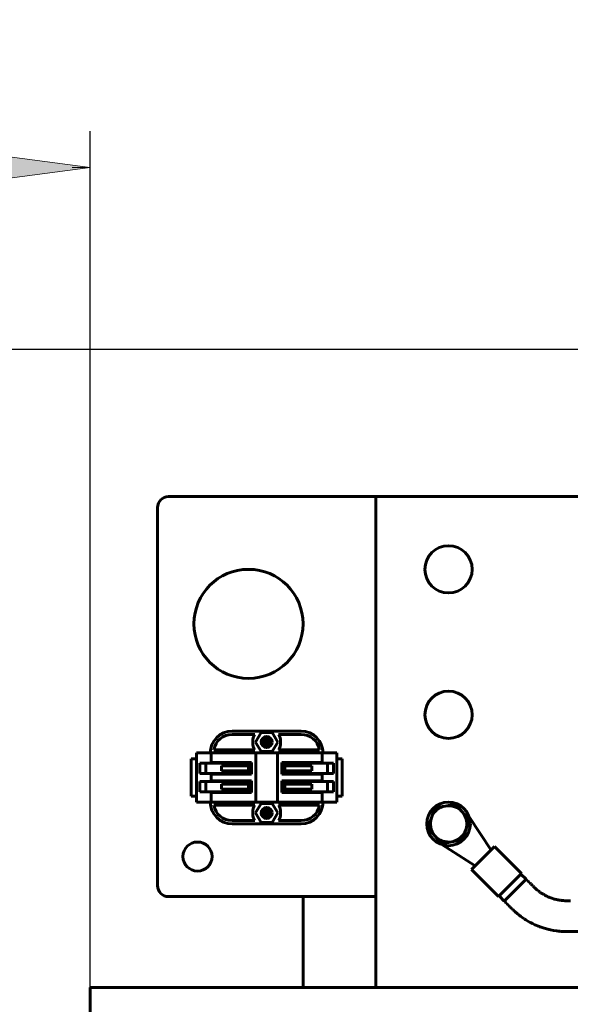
# Model space of a CAD drawing. Header units: millimetres. Extents: x 0 to 420, y 0 to 594.
# Tile 6 of 17: x 144 to 174, y 283 to 337. Entities that reach past the tile are written whole.
import ezdxf

# ---------------------------------------------------------------- set-up
doc = ezdxf.new("R2010")
doc.units = ezdxf.units.MM
doc.linetypes.add('K5LT_BASIC', pattern=[0])
doc.linetypes.add('K5LT_THIN', pattern=[0])
doc.layers.add('Системный слой', color=7, linetype='Continuous')
doc.styles.add('KDIMTEXTSTYLE', font='GOST_AU.SHX', dxfattribs={"width": 0.96, "oblique": 15, "height": 5})
doc.dimstyles.new('KDIMSTYLE (0.20)', dxfattribs={"dimtxt": 5, "dimasz": 1, "dimexe": 2, "dimexo": 0, "dimgap": 1, "dimtad": 1, "dimlfac": 5, "dimtxsty": 'KDIMTEXTSTYLE', "dimsah": 1, "dimcen": 0, "dimdle": 1, "dimadec": 0, "dimazin": 0, "dimtfac": 0.667, "dimtmove": 0, "dimatfit": 3, "dimfxl": 1, "dimtvp": 1, "dimtolj": 1, "dimtzin": 0, "dimarcsym": 0})

# ---------------------------------------------------------------- blocks, each defined once
blk = doc.blocks.new('U10')
at = {"layer": 'Системный слой', "color": 150, "linetype": 'K5LT_BASIC', "lineweight": 60, "true_color": 0x0080ff}
for p, q in [((154.412, 295.174), (154.412, 295.219)), ((154.412, 294.568), (154.412, 294.614))]:
    blk.add_line(p, q, dxfattribs=at)
blk = doc.blocks.new('U11')
at = {"layer": 'Системный слой', "color": 150, "linetype": 'K5LT_BASIC', "lineweight": 60, "true_color": 0x0080ff}
for p, q in [((154.412, 296.174), (154.412, 296.219)), ((154.412, 295.568), (154.412, 295.614))]:
    blk.add_line(p, q, dxfattribs=at)
blk = doc.blocks.new('U12')
at = {"layer": 'Системный слой', "color": 150, "linetype": 'K5LT_BASIC', "lineweight": 60, "true_color": 0x0080ff}
for p, q in [((160.503, 296.219), (160.503, 296.174)), ((160.503, 295.614), (160.503, 295.568))]:
    blk.add_line(p, q, dxfattribs=at)
blk = doc.blocks.new('U13')
at = {"layer": 'Системный слой', "color": 150, "linetype": 'K5LT_BASIC', "lineweight": 60, "true_color": 0x0080ff}
for p, q in [((160.503, 295.219), (160.503, 295.174)), ((160.503, 294.614), (160.503, 294.568))]:
    blk.add_line(p, q, dxfattribs=at)
blk = doc.blocks.new('U26')
at = {"layer": 'Системный слой', "color": 150, "linetype": 'K5LT_BASIC', "lineweight": 60, "true_color": 0x0080ff}
for p, q in [((170.521, 288.596), (170.527, 288.59)), ((170.527, 288.59), (170.531, 288.586)), ((170.531, 288.586), (170.535, 288.582)), ((170.535, 288.582), (170.539, 288.578)), ((170.539, 288.578), (170.543, 288.574)), ((170.543, 288.574), (170.547, 288.57)), ((170.547, 288.57), (170.553, 288.564)), ((170.553, 288.564), (170.562, 288.555)), ((170.562, 288.555), (170.582, 288.535)), ((170.582, 288.535), (170.603, 288.514)), ((170.603, 288.514), (170.608, 288.509)), ((170.608, 288.509), (170.612, 288.505)), ((170.612, 288.505), (170.616, 288.501)), ((170.616, 288.501), (170.62, 288.497)), ((170.62, 288.497), (170.624, 288.493)), ((170.624, 288.493), (170.628, 288.489)), ((170.628, 288.489), (170.632, 288.485)), ((170.632, 288.485), (170.636, 288.481)), ((170.636, 288.481), (170.64, 288.477)), ((170.64, 288.477), (170.644, 288.473)), ((170.644, 288.473), (170.648, 288.469)), ((170.648, 288.469), (170.652, 288.465)), ((170.652, 288.465), (170.656, 288.461)), ((170.656, 288.461), (170.659, 288.457)), ((170.659, 288.457), (170.663, 288.454)), ((170.663, 288.454), (170.667, 288.45)), ((170.667, 288.45), (170.673, 288.444)), ((170.673, 288.444), (170.681, 288.436)), ((170.681, 288.436), (170.685, 288.432)), ((170.685, 288.432), (170.69, 288.427)), ((170.69, 288.427), (170.7, 288.417)), ((170.7, 288.417), (170.719, 288.398)), ((170.719, 288.398), (170.73, 288.387)), ((170.73, 288.387), (170.734, 288.383)), ((170.734, 288.383), (170.738, 288.379)), ((170.738, 288.379), (170.743, 288.374)), ((170.743, 288.374), (170.748, 288.369)), ((170.748, 288.369), (170.752, 288.365)), ((170.752, 288.365), (170.756, 288.36)), ((170.756, 288.36), (170.765, 288.352)), ((170.765, 288.352), (170.769, 288.348)), ((170.769, 288.348), (170.773, 288.344)), ((170.773, 288.344), (170.78, 288.337)), ((170.78, 288.337), (170.794, 288.323)), ((170.794, 288.323), (170.812, 288.305)), ((170.812, 288.305), (170.821, 288.296)), ((170.821, 288.296), (170.826, 288.291)), ((170.826, 288.291), (170.829, 288.288)), ((170.829, 288.288), (170.833, 288.284)), ((170.833, 288.284), (170.837, 288.28)), ((170.837, 288.28), (170.842, 288.274)), ((170.842, 288.274), (170.851, 288.266)), ((170.851, 288.266), (170.863, 288.254)), ((170.863, 288.254), (170.867, 288.25)), ((170.867, 288.25), (170.873, 288.244)), ((170.873, 288.244), (170.884, 288.233)), ((170.884, 288.233), (170.907, 288.21)), ((170.907, 288.21), (170.953, 288.164)), ((170.953, 288.164), (170.999, 288.118)), ((170.999, 288.118), (171.003, 288.114)), ((171.003, 288.114), (171.01, 288.108)), ((171.01, 288.108), (171.024, 288.094)), ((171.024, 288.094), (171.052, 288.068)), ((171.052, 288.068), (171.108, 288.017)), ((171.108, 288.017), (171.13, 287.997)), ((171.13, 287.997), (171.134, 287.994)), ((171.134, 287.994), (171.142, 287.987)), ((171.142, 287.987), (171.157, 287.973)), ((171.157, 287.973), (171.188, 287.946)), ((171.188, 287.946), (171.25, 287.894)), ((171.25, 287.894), (171.314, 287.842)), ((171.314, 287.842), (171.353, 287.811)), ((171.353, 287.811), (171.358, 287.807)), ((171.358, 287.807), (171.368, 287.799)), ((171.368, 287.799), (171.389, 287.784)), ((171.389, 287.784), (171.43, 287.753)), ((171.43, 287.753), (171.496, 287.704)), ((171.496, 287.704), (171.557, 287.661)), ((171.557, 287.661), (171.622, 287.617)), ((171.622, 287.617), (171.628, 287.613)), ((171.628, 287.613), (171.641, 287.605)), ((171.641, 287.605), (171.665, 287.589)), ((171.665, 287.589), (171.714, 287.558)), ((171.714, 287.558), (171.814, 287.498)), ((171.814, 287.498), (171.954, 287.42)), ((171.954, 287.42), (171.962, 287.415)), ((171.962, 287.415), (171.978, 287.407)), ((171.978, 287.407), (172.01, 287.39)), ((172.01, 287.39), (172.075, 287.357)), ((172.075, 287.357), (172.206, 287.295)), ((172.206, 287.295), (172.412, 287.208)), ((172.412, 287.208), (172.421, 287.204)), ((172.421, 287.204), (172.441, 287.196)), ((172.441, 287.196), (172.481, 287.181)), ((172.481, 287.181), (172.56, 287.153)), ((172.56, 287.153), (172.72, 287.1)), ((172.72, 287.1), (172.923, 287.044)), ((172.923, 287.044), (172.932, 287.042)), ((172.932, 287.042), (172.952, 287.037)), ((172.952, 287.037), (172.991, 287.027)), ((172.991, 287.027), (173.069, 287.01)), ((173.069, 287.01), (173.231, 286.978)), ((173.231, 286.978), (173.367, 286.957)), ((173.367, 286.957), (173.375, 286.956)), ((173.375, 286.956), (173.389, 286.954)), ((173.389, 286.954), (173.419, 286.951)), ((173.419, 286.951), (173.479, 286.943)), ((173.479, 286.943), (173.583, 286.933)), ((173.583, 286.933), (173.618, 286.93)), ((173.618, 286.93), (173.625, 286.929)), ((173.625, 286.929), (173.638, 286.928)), ((173.638, 286.928), (173.663, 286.926)), ((173.663, 286.926), (173.715, 286.923)), ((173.715, 286.923), (173.816, 286.918)), ((173.816, 286.918), (173.983, 286.915)), ((173.983, 286.915), (173.989, 286.915)), ((173.989, 286.915), (174, 286.915)), ((174, 286.915), (174.022, 286.915)), ((174.022, 286.915), (174.067, 286.915)), ((174.067, 286.915), (174.154, 286.915)), ((174.154, 286.915), (174.187, 286.915)), ((174.187, 286.915), (174.193, 286.915)), ((174.193, 286.915), (174.203, 286.915)), ((174.203, 286.915), (174.223, 286.915)), ((174.223, 286.915), (174.264, 286.915)), ((174.264, 286.915), (174.344, 286.915)), ((174.344, 286.915), (174.386, 286.915)), ((174.386, 286.915), (174.407, 286.915)), ((174.407, 286.915), (174.417, 286.915)), ((174.417, 286.915), (174.43, 286.915)), ((174.43, 286.915), (174.437, 286.915)), ((174.437, 286.915), (174.449, 286.915)), ((174.449, 286.915), (174.465, 286.915)), ((174.465, 286.915), (174.477, 286.915)), ((174.477, 286.915), (174.483, 286.915)), ((174.483, 286.915), (174.494, 286.915)), ((174.494, 286.915), (174.516, 286.915)), ((174.516, 286.915), (174.561, 286.915)), ((174.561, 286.915), (174.646, 286.915)), ((174.646, 286.915), (174.714, 286.915)), ((174.714, 286.915), (174.719, 286.915)), ((174.719, 286.915), (174.728, 286.915)), ((174.728, 286.915), (174.747, 286.915)), ((174.747, 286.915), (174.784, 286.915)), ((174.784, 286.915), (174.854, 286.915)), ((174.854, 286.915), (174.859, 286.915)), ((174.859, 286.915), (174.867, 286.915)), ((174.867, 286.915), (174.879, 286.915)), ((174.879, 286.915), (174.886, 286.915)), ((174.886, 286.915), (174.891, 286.915)), ((174.891, 286.915), (174.897, 286.915)), ((174.897, 286.915), (174.904, 286.915)), ((174.904, 286.915), (174.92, 286.915)), ((174.92, 286.915), (174.927, 286.915)), ((174.927, 286.915), (174.932, 286.915)), ((174.932, 286.915), (174.939, 286.915)), ((174.939, 286.915), (174.953, 286.915)), ((174.953, 286.915), (174.98, 286.915)), ((174.98, 286.915), (175, 286.915)), ((175, 286.915), (175.006, 286.915)), ((175.006, 286.915), (175.014, 286.915)), ((175.014, 286.915), (175.03, 286.915)), ((175.03, 286.915), (175.062, 286.915)), ((175.062, 286.915), (175.127, 286.915)), ((175.127, 286.915), (175.148, 286.915)), ((175.148, 286.915), (175.154, 286.915)), ((175.154, 286.915), (175.164, 286.915)), ((175.164, 286.915), (175.185, 286.915)), ((175.185, 286.915), (175.226, 286.915)), ((175.226, 286.915), (175.309, 286.915)), ((175.309, 286.915), (175.442, 286.915)), ((175.442, 286.915), (175.448, 286.915)), ((175.448, 286.915), (175.459, 286.915)), ((175.459, 286.915), (175.48, 286.915)), ((175.48, 286.915), (175.524, 286.915)), ((175.524, 286.915), (175.611, 286.915)), ((175.611, 286.915), (175.621, 286.915)), ((175.621, 286.915), (175.627, 286.915)), ((175.627, 286.915), (175.636, 286.915)), ((175.636, 286.915), (175.655, 286.915)), ((175.655, 286.915), (175.693, 286.915)), ((175.693, 286.915), (175.756, 286.915)), ((175.756, 286.915), (175.762, 286.915)), ((175.762, 286.915), (175.77, 286.915)), ((175.77, 286.915), (175.786, 286.915)), ((175.786, 286.915), (175.819, 286.915)), ((175.819, 286.915), (175.885, 286.915)), ((175.885, 286.915), (176.016, 286.915)), ((176.016, 286.915), (176.1, 286.915)), ((176.1, 286.915), (176.203, 286.915)), ((176.203, 286.915), (176.305, 286.915)), ((176.305, 286.915), (176.314, 286.915)), ((176.314, 286.915), (176.331, 286.915)), ((176.331, 286.915), (176.365, 286.915)), ((176.365, 286.915), (176.433, 286.915)), ((176.433, 286.915), (176.568, 286.915)), ((176.568, 286.915), (176.837, 286.915)), ((176.837, 286.915), (176.843, 286.915)), ((176.843, 286.915), (176.855, 286.915)), ((176.855, 286.915), (176.879, 286.915)), ((176.879, 286.915), (176.928, 286.915)), ((176.928, 286.915), (177.025, 286.915)), ((177.025, 286.915), (177.219, 286.915)), ((177.219, 286.915), (177.607, 286.915)), ((177.607, 286.915), (178.383, 286.915)), ((178.383, 286.915), (179.931, 286.915)), ((179.931, 286.915), (183.029, 286.915)), ((183.029, 286.915), (189.228, 286.915)), ((189.228, 286.915), (201.625, 286.915)), ((201.625, 286.915), (220.065, 286.915)), ((220.065, 286.915), (225.333, 286.915))]:
    blk.add_line(p, q, dxfattribs=at)
blk = doc.blocks.new('U27')
at = {"layer": 'Системный слой', "color": 150, "linetype": 'K5LT_BASIC', "lineweight": 60, "true_color": 0x0080ff}
for p, q in [((171.723, 289.798), (171.727, 289.794)), ((171.727, 289.794), (171.731, 289.79)), ((171.731, 289.79), (171.735, 289.786)), ((171.735, 289.786), (171.738, 289.783)), ((171.738, 289.783), (171.742, 289.779)), ((171.742, 289.779), (171.746, 289.775)), ((171.746, 289.775), (171.749, 289.772)), ((171.749, 289.772), (171.753, 289.768)), ((171.753, 289.768), (171.759, 289.762)), ((171.759, 289.762), (171.765, 289.757)), ((171.765, 289.757), (171.768, 289.753)), ((171.768, 289.753), (171.772, 289.749)), ((171.772, 289.749), (171.775, 289.746)), ((171.775, 289.746), (171.779, 289.742)), ((171.779, 289.742), (171.783, 289.738)), ((171.783, 289.738), (171.786, 289.735)), ((171.786, 289.735), (171.791, 289.73)), ((171.791, 289.73), (171.795, 289.726)), ((171.795, 289.726), (171.799, 289.722)), ((171.799, 289.722), (171.802, 289.719)), ((171.802, 289.719), (171.806, 289.715)), ((171.806, 289.715), (171.809, 289.712)), ((171.809, 289.712), (171.813, 289.708)), ((171.813, 289.708), (171.817, 289.704)), ((171.817, 289.704), (171.82, 289.701)), ((171.82, 289.701), (171.824, 289.697)), ((171.824, 289.697), (171.828, 289.694)), ((171.828, 289.694), (171.832, 289.689)), ((171.832, 289.689), (171.835, 289.686)), ((171.835, 289.686), (171.839, 289.682)), ((171.839, 289.682), (171.848, 289.673)), ((171.848, 289.673), (171.857, 289.664)), ((171.857, 289.664), (171.86, 289.661)), ((171.86, 289.661), (171.865, 289.656)), ((171.865, 289.656), (171.871, 289.65)), ((171.871, 289.65), (171.875, 289.646)), ((171.875, 289.646), (171.878, 289.643)), ((171.878, 289.643), (171.882, 289.639)), ((171.882, 289.639), (171.886, 289.635)), ((171.886, 289.635), (171.891, 289.63)), ((171.891, 289.63), (171.899, 289.622)), ((171.899, 289.622), (171.904, 289.617)), ((171.904, 289.617), (171.908, 289.613)), ((171.908, 289.613), (171.913, 289.608)), ((171.913, 289.608), (171.919, 289.602)), ((171.919, 289.602), (171.922, 289.599)), ((171.922, 289.599), (171.926, 289.595)), ((171.926, 289.595), (171.929, 289.592)), ((171.929, 289.592), (171.933, 289.588)), ((171.933, 289.588), (171.94, 289.581)), ((171.94, 289.581), (171.949, 289.572)), ((171.949, 289.572), (171.963, 289.558)), ((171.963, 289.558), (171.982, 289.539)), ((171.982, 289.539), (171.986, 289.536)), ((171.986, 289.536), (171.991, 289.53)), ((171.991, 289.53), (171.999, 289.522)), ((171.999, 289.522), (172.011, 289.51)), ((172.011, 289.51), (172.029, 289.492)), ((172.029, 289.492), (172.057, 289.465)), ((172.057, 289.465), (172.075, 289.446)), ((172.075, 289.446), (172.079, 289.443)), ((172.079, 289.443), (172.084, 289.437)), ((172.084, 289.437), (172.096, 289.425)), ((172.096, 289.425), (172.113, 289.408)), ((172.113, 289.408), (172.123, 289.398)), ((172.123, 289.398), (172.131, 289.39)), ((172.131, 289.39), (172.14, 289.381)), ((172.14, 289.381), (172.151, 289.37)), ((172.151, 289.37), (172.168, 289.353)), ((172.168, 289.353), (172.191, 289.331)), ((172.191, 289.331), (172.194, 289.327)), ((172.194, 289.327), (172.2, 289.322)), ((172.2, 289.322), (172.212, 289.311)), ((172.212, 289.311), (172.235, 289.288)), ((172.235, 289.288), (172.27, 289.256)), ((172.27, 289.256), (172.274, 289.253)), ((172.274, 289.253), (172.28, 289.248)), ((172.28, 289.248), (172.292, 289.237)), ((172.292, 289.237), (172.316, 289.217)), ((172.316, 289.217), (172.364, 289.177)), ((172.364, 289.177), (172.386, 289.159)), ((172.386, 289.159), (172.39, 289.156)), ((172.39, 289.156), (172.397, 289.151)), ((172.397, 289.151), (172.409, 289.142)), ((172.409, 289.142), (172.433, 289.123)), ((172.433, 289.123), (172.461, 289.103)), ((172.461, 289.103), (172.465, 289.1)), ((172.465, 289.1), (172.471, 289.096)), ((172.471, 289.096), (172.482, 289.088)), ((172.482, 289.088), (172.505, 289.072)), ((172.505, 289.072), (172.528, 289.056)), ((172.528, 289.056), (172.532, 289.054)), ((172.532, 289.054), (172.537, 289.051)), ((172.537, 289.051), (172.541, 289.048)), ((172.541, 289.048), (172.545, 289.045)), ((172.545, 289.045), (172.549, 289.042)), ((172.549, 289.042), (172.554, 289.039)), ((172.554, 289.039), (172.562, 289.034)), ((172.562, 289.034), (172.567, 289.031)), ((172.567, 289.031), (172.572, 289.028)), ((172.572, 289.028), (172.581, 289.021)), ((172.581, 289.021), (172.586, 289.018)), ((172.586, 289.018), (172.59, 289.016)), ((172.59, 289.016), (172.596, 289.012)), ((172.596, 289.012), (172.607, 289.005)), ((172.607, 289.005), (172.629, 288.991)), ((172.629, 288.991), (172.634, 288.988)), ((172.634, 288.988), (172.638, 288.986)), ((172.638, 288.986), (172.647, 288.98)), ((172.647, 288.98), (172.665, 288.97)), ((172.665, 288.97), (172.7, 288.949)), ((172.7, 288.949), (172.724, 288.936)), ((172.724, 288.936), (172.729, 288.933)), ((172.729, 288.933), (172.736, 288.929)), ((172.736, 288.929), (172.751, 288.921)), ((172.751, 288.921), (172.781, 288.906)), ((172.781, 288.906), (172.816, 288.888)), ((172.816, 288.888), (172.834, 288.88)), ((172.834, 288.88), (172.842, 288.875)), ((172.842, 288.875), (172.847, 288.873)), ((172.847, 288.873), (172.852, 288.871)), ((172.852, 288.871), (172.856, 288.868)), ((172.856, 288.868), (172.863, 288.865)), ((172.863, 288.865), (172.873, 288.861)), ((172.873, 288.861), (172.887, 288.853)), ((172.887, 288.853), (172.907, 288.844)), ((172.907, 288.844), (172.911, 288.841)), ((172.911, 288.841), (172.916, 288.839)), ((172.916, 288.839), (172.921, 288.837)), ((172.921, 288.837), (172.928, 288.834)), ((172.928, 288.834), (172.942, 288.828)), ((172.942, 288.828), (172.971, 288.816)), ((172.971, 288.816), (173.028, 288.792)), ((173.028, 288.792), (173.144, 288.75)), ((173.144, 288.75), (173.22, 288.725)), ((173.22, 288.725), (173.225, 288.724)), ((173.225, 288.724), (173.234, 288.721)), ((173.234, 288.721), (173.254, 288.715)), ((173.254, 288.715), (173.293, 288.704)), ((173.293, 288.704), (173.37, 288.684)), ((173.37, 288.684), (173.375, 288.683)), ((173.375, 288.683), (173.381, 288.682)), ((173.381, 288.682), (173.394, 288.679)), ((173.394, 288.679), (173.411, 288.675)), ((173.411, 288.675), (173.416, 288.674)), ((173.416, 288.674), (173.422, 288.673)), ((173.422, 288.673), (173.434, 288.67)), ((173.434, 288.67), (173.451, 288.667)), ((173.451, 288.667), (173.456, 288.666)), ((173.456, 288.666), (173.462, 288.664)), ((173.462, 288.664), (173.467, 288.663)), ((173.467, 288.663), (173.472, 288.662)), ((173.472, 288.662), (173.477, 288.661)), ((173.477, 288.661), (173.482, 288.66)), ((173.482, 288.66), (173.492, 288.659)), ((173.492, 288.659), (173.497, 288.658)), ((173.497, 288.658), (173.503, 288.657)), ((173.503, 288.657), (173.514, 288.654)), ((173.514, 288.654), (173.525, 288.652)), ((173.525, 288.652), (173.53, 288.652)), ((173.53, 288.652), (173.536, 288.65)), ((173.536, 288.65), (173.548, 288.648)), ((173.548, 288.648), (173.571, 288.644)), ((173.571, 288.644), (173.589, 288.642)), ((173.589, 288.642), (173.594, 288.641)), ((173.594, 288.641), (173.601, 288.64)), ((173.601, 288.64), (173.615, 288.638)), ((173.615, 288.638), (173.642, 288.634)), ((173.642, 288.634), (173.698, 288.628)), ((173.698, 288.628), (173.717, 288.626)), ((173.717, 288.626), (173.722, 288.625)), ((173.722, 288.625), (173.73, 288.624)), ((173.73, 288.624), (173.746, 288.623)), ((173.746, 288.623), (173.779, 288.621)), ((173.779, 288.621), (173.846, 288.617)), ((173.846, 288.617), (173.898, 288.615)), ((173.898, 288.615), (173.903, 288.615)), ((173.903, 288.615), (173.912, 288.615)), ((173.912, 288.615), (173.929, 288.615)), ((173.929, 288.615), (173.965, 288.615)), ((173.965, 288.615), (174.008, 288.615)), ((174.008, 288.615), (174.032, 288.615)), ((174.032, 288.615), (174.039, 288.615)), ((174.039, 288.615), (174.044, 288.615)), ((174.044, 288.615), (174.053, 288.615)), ((174.053, 288.615), (174.072, 288.615)), ((174.072, 288.615), (174.097, 288.615)), ((174.097, 288.615), (174.109, 288.615)), ((174.109, 288.615), (174.116, 288.615)), ((174.116, 288.615), (174.123, 288.615)), ((174.123, 288.615), (174.129, 288.615)), ((174.129, 288.615), (174.137, 288.615)), ((174.137, 288.615), (174.148, 288.615)), ((174.148, 288.615), (174.165, 288.615))]:
    blk.add_line(p, q, dxfattribs=at)
blk = doc.blocks.new('U28')
at = {"layer": 'Системный слой', "color": 150, "linetype": 'K5LT_BASIC', "lineweight": 60, "true_color": 0x0080ff}
blk.add_line((163.458, 310.844), (152.058, 310.844), dxfattribs=at)
blk = doc.blocks.new('U30')
at = {"layer": 'Системный слой', "color": 150, "linetype": 'K5LT_BASIC', "lineweight": 60, "true_color": 0x0080ff}
blk.add_line((152.058, 288.844), (163.458, 288.844), dxfattribs=at)
blk = doc.blocks.new('U87')
at = {"layer": 'Системный слой', "color": 150, "linetype": 'K5LT_BASIC', "lineweight": 60, "true_color": 0x0080ff}
blk.add_line((159.458, 288.844), (159.458, 283.844), dxfattribs=at)
blk = doc.blocks.new('KDIMARROW_01')
at = {"layer": 'Системный слой'}
blk.add_hatch(color=0, dxfattribs=at).paths.add_polyline_path([(0, 0), (-5, 0.658), (-4.5, 0), (-5, -0.658)])
at = {"layer": 'Системный слой', "color": 0, "linetype": 'K5LT_THIN', "lineweight": 18}
for p, q in [((-4.5, 0), (-5, 0.658)), ((-5, 0.658), (0, 0)), ((0, 0), (-5, -0.658)), ((-5, -0.658), (-4.5, 0)), ((0, 0), (-1, 0))]:
    blk.add_line(p, q, dxfattribs=at)

msp = doc.modelspace()

# ---------------------------------------------------------------- linework, layer by layer
at = {"layer": 'Системный слой', "color": 150, "linetype": 'K5LT_BASIC', "lineweight": 60, "true_color": 0x0080ff}
for p, q in [((163.4575, 289.8587), (163.4575, 310.8437)), ((163.4575, 310.8437), (179.4575, 310.8437)), ((151.4575, 310.2437), (151.4575, 289.4437)), ((155.5575, 297.9437), (159.3575, 297.9437)), ((155.5575, 297.7637), (156.7994, 297.7637)), ((156.6975, 297.3037), (156.6975, 297.3837)), ((157.1544, 297.8687), (156.8513, 297.3437)), ((157.7606, 297.8687), (157.1544, 297.8687)), ((157.2625, 297.4187), (157.3825, 297.4187)), ((157.2625, 297.2687), (157.2625, 297.4187)), ((157.3825, 297.5387), (157.5325, 297.5387)), ((157.3825, 297.4187), (157.3825, 297.5387)), ((157.3825, 297.4187), (157.4575, 297.3437)), ((157.5325, 297.4187), (157.4575, 297.3437)), ((157.5325, 297.5387), (157.5325, 297.4187)), ((157.5325, 297.4187), (157.6525, 297.4187)), ((157.6525, 297.4187), (157.6525, 297.2687)), ((158.0637, 297.3437), (157.7606, 297.8687)), ((158.1157, 297.7637), (159.3575, 297.7637)), ((158.2175, 297.3837), (158.2175, 297.3037)), ((156.7994, 296.9237), (154.5535, 296.9237)), ((156.8513, 297.3437), (157.1544, 296.8187)), ((157.1544, 296.8187), (157.7606, 296.8187)), ((157.3825, 297.2687), (157.2625, 297.2687)), ((157.3825, 297.2687), (157.4575, 297.3437)), ((157.3825, 297.1487), (157.3825, 297.2687)), ((157.5325, 297.1487), (157.3825, 297.1487)), ((157.4575, 297.3437), (157.5325, 297.2687)), ((157.6525, 297.2687), (157.5325, 297.2687)), ((157.5325, 297.2687), (157.5325, 297.1487)), ((157.7606, 296.8187), (158.0637, 297.3437)), ((160.3615, 296.9237), (158.1157, 296.9237)), ((153.3075, 296.4137), (153.3075, 295.4743)), ((153.6075, 296.4137), (153.3075, 296.4137)), ((153.6075, 294.0437), (153.6075, 296.7437)), ((153.7374, 296.7437), (153.6075, 296.7437)), ((154.2817, 296.7437), (153.7374, 296.7437)), ((154.2817, 296.7437), (154.4116, 296.7437)), ((154.4116, 296.2193), (154.4116, 296.7437)), ((154.4888, 296.7437), (154.4116, 296.7437)), ((154.9262, 296.7437), (154.4888, 296.7437)), ((155.049, 296.7437), (154.9262, 296.7437)), ((156.8175, 296.7437), (155.049, 296.7437)), ((156.8575, 296.7437), (156.8175, 296.7437)), ((156.8575, 294.0437), (156.8575, 296.7437)), ((156.8575, 296.7437), (156.8775, 296.7437)), ((158.0375, 296.7437), (156.8775, 296.7437)), ((158.0375, 296.7437), (158.0575, 296.7437)), ((158.0975, 296.7437), (158.0575, 296.7437)), ((158.0575, 296.7437), (158.0575, 294.0437)), ((159.8661, 296.7437), (158.0975, 296.7437)), ((159.9889, 296.7437), (159.8661, 296.7437)), ((160.4263, 296.7437), (159.9889, 296.7437)), ((160.5035, 296.7437), (160.4263, 296.7437)), ((160.5035, 296.7437), (160.5035, 296.2193)), ((160.5035, 296.7437), (160.6334, 296.7437)), ((161.1776, 296.7437), (160.6334, 296.7437)), ((161.3075, 296.7437), (161.1776, 296.7437)), ((161.3075, 296.7437), (161.3075, 294.0437)), ((161.6075, 296.4137), (161.3075, 296.4137)), ((161.6075, 295.4743), (161.6075, 296.4137)), ((153.8784, 296.1737), (153.7784, 296.1737)), ((153.7784, 295.6137), (153.7784, 296.1737)), ((154.0697, 296.1737), (153.8784, 296.1737)), ((154.1097, 296.1737), (154.0697, 296.1737)), ((154.1097, 296.1737), (154.1499, 296.1737)), ((154.1097, 296.1737), (154.1097, 295.6137)), ((154.5399, 296.1737), (154.1499, 296.1737)), ((154.4116, 296.2193), (154.4888, 296.2193)), ((154.4888, 296.2193), (154.9262, 296.2193)), ((154.5399, 296.1737), (154.608, 296.1737)), ((154.9133, 296.1737), (154.608, 296.1737)), ((154.9478, 296.1737), (154.9133, 296.1737)), ((154.9262, 296.2193), (155.049, 296.2193)), ((156.2575, 296.1737), (154.9478, 296.1737)), ((154.9803, 295.7555), (154.9803, 296.0318)), ((154.9803, 296.0318), (156.2575, 296.0318)), ((156.2575, 295.7555), (154.9803, 295.7555)), ((155.049, 296.2193), (156.6313, 296.2193)), ((156.5575, 296.1737), (156.2575, 296.1737)), ((156.2575, 296.0318), (156.4619, 296.0318)), ((156.4619, 295.7555), (156.2575, 295.7555)), ((156.4619, 295.7555), (156.4619, 296.0318)), ((156.5575, 296.1737), (156.5575, 295.6137)), ((156.6313, 296.2193), (156.6313, 295.568)), ((158.2837, 296.2193), (159.8661, 296.2193)), ((158.2837, 295.568), (158.2837, 296.2193)), ((158.6575, 296.1737), (158.3575, 296.1737)), ((158.3575, 295.6137), (158.3575, 296.1737)), ((158.4531, 296.0318), (158.4531, 295.7555)), ((158.4531, 296.0318), (158.6575, 296.0318)), ((158.6575, 295.7555), (158.4531, 295.7555)), ((159.9673, 296.1737), (158.6575, 296.1737)), ((158.6575, 296.0318), (159.9347, 296.0318)), ((159.9347, 295.7555), (158.6575, 295.7555)), ((159.8661, 296.2193), (159.9889, 296.2193)), ((159.9347, 296.0318), (159.9347, 295.7555)), ((160.0017, 296.1737), (159.9673, 296.1737)), ((159.9889, 296.2193), (160.4263, 296.2193)), ((160.3071, 296.1737), (160.0017, 296.1737)), ((160.3071, 296.1737), (160.3751, 296.1737)), ((160.7651, 296.1737), (160.3751, 296.1737)), ((160.4263, 296.2193), (160.5035, 296.2193)), ((160.7651, 296.1737), (160.8053, 296.1737)), ((160.8053, 295.6137), (160.8053, 296.1737)), ((160.8453, 296.1737), (160.8053, 296.1737)), ((161.0366, 296.1737), (160.8453, 296.1737)), ((161.1366, 296.1737), (161.0366, 296.1737)), ((161.1366, 296.1737), (161.1366, 295.6137)), ((153.3075, 295.4743), (153.3075, 295.313)), ((153.3075, 295.313), (153.3075, 294.3737)), ((153.7784, 295.6137), (153.8784, 295.6137)), ((153.8784, 295.6137), (154.0697, 295.6137)), ((154.0697, 295.6137), (154.1097, 295.6137)), ((154.1499, 295.6137), (154.1097, 295.6137)), ((154.1499, 295.6137), (154.5399, 295.6137)), ((154.4888, 295.568), (154.4116, 295.568)), ((154.4116, 295.2193), (154.4116, 295.568)), ((154.4116, 295.2193), (154.4888, 295.2193)), ((154.9262, 295.568), (154.4888, 295.568)), ((154.4888, 295.2193), (154.9262, 295.2193)), ((154.608, 295.6137), (154.5399, 295.6137)), ((154.608, 295.6137), (154.9133, 295.6137)), ((154.9478, 295.6137), (154.9133, 295.6137)), ((155.049, 295.568), (154.9262, 295.568)), ((154.9262, 295.2193), (155.049, 295.2193)), ((154.9478, 295.6137), (156.2575, 295.6137)), ((156.6313, 295.568), (155.049, 295.568)), ((155.049, 295.2193), (156.6313, 295.2193)), ((156.2575, 295.6137), (156.5575, 295.6137)), ((156.6313, 295.2193), (156.6313, 294.568)), ((159.8661, 295.568), (158.2837, 295.568)), ((158.2837, 295.2193), (159.8661, 295.2193)), ((158.2837, 294.568), (158.2837, 295.2193)), ((158.3575, 295.6137), (158.6575, 295.6137)), ((158.6575, 295.6137), (159.9673, 295.6137)), ((159.9889, 295.568), (159.8661, 295.568)), ((159.8661, 295.2193), (159.9889, 295.2193)), ((159.9673, 295.6137), (160.0017, 295.6137)), ((160.4263, 295.568), (159.9889, 295.568)), ((159.9889, 295.2193), (160.4263, 295.2193)), ((160.3071, 295.6137), (160.0017, 295.6137)), ((160.3751, 295.6137), (160.3071, 295.6137)), ((160.3751, 295.6137), (160.7651, 295.6137)), ((160.5035, 295.568), (160.4263, 295.568)), ((160.4263, 295.2193), (160.5035, 295.2193)), ((160.5035, 295.568), (160.5035, 295.2193)), ((160.8053, 295.6137), (160.7651, 295.6137)), ((160.8053, 295.6137), (160.8453, 295.6137)), ((160.8453, 295.6137), (161.0366, 295.6137)), ((161.0366, 295.6137), (161.1366, 295.6137)), ((161.6075, 295.4743), (161.6075, 295.313)), ((161.6075, 294.3737), (161.6075, 295.313)), ((153.8784, 295.1737), (153.7784, 295.1737)), ((153.7784, 294.6137), (153.7784, 295.1737)), ((154.0697, 295.1737), (153.8784, 295.1737)), ((154.1097, 295.1737), (154.0697, 295.1737)), ((154.1097, 295.1737), (154.1097, 294.6137)), ((154.1097, 295.1737), (154.1499, 295.1737)), ((154.5399, 295.1737), (154.1499, 295.1737)), ((154.5399, 295.1737), (154.608, 295.1737)), ((154.9133, 295.1737), (154.608, 295.1737)), ((154.9478, 295.1737), (154.9133, 295.1737)), ((156.2575, 295.1737), (154.9478, 295.1737)), ((154.9803, 295.0318), (156.2575, 295.0318)), ((154.9803, 294.7555), (154.9803, 295.0318)), ((156.2575, 294.7555), (154.9803, 294.7555)), ((156.5575, 295.1737), (156.2575, 295.1737)), ((156.2575, 295.0318), (156.4619, 295.0318)), ((156.4619, 294.7555), (156.2575, 294.7555)), ((156.4619, 294.7555), (156.4619, 295.0318)), ((156.5575, 295.1737), (156.5575, 294.6137)), ((158.3575, 294.6137), (158.3575, 295.1737)), ((158.6575, 295.1737), (158.3575, 295.1737)), ((158.4531, 295.0318), (158.4531, 294.7555)), ((158.4531, 295.0318), (158.6575, 295.0318)), ((158.6575, 294.7555), (158.4531, 294.7555)), ((159.9673, 295.1737), (158.6575, 295.1737)), ((158.6575, 295.0318), (159.9347, 295.0318)), ((159.9347, 294.7555), (158.6575, 294.7555)), ((159.9347, 295.0318), (159.9347, 294.7555)), ((160.0017, 295.1737), (159.9673, 295.1737)), ((160.3071, 295.1737), (160.0017, 295.1737)), ((160.3071, 295.1737), (160.3751, 295.1737)), ((160.7651, 295.1737), (160.3751, 295.1737)), ((160.7651, 295.1737), (160.8053, 295.1737)), ((160.8453, 295.1737), (160.8053, 295.1737)), ((160.8053, 294.6137), (160.8053, 295.1737)), ((161.0366, 295.1737), (160.8453, 295.1737)), ((161.1366, 295.1737), (161.0366, 295.1737)), ((161.1366, 295.1737), (161.1366, 294.6137)), ((153.6075, 294.3737), (153.3075, 294.3737)), ((153.7784, 294.6137), (153.8784, 294.6137)), ((153.8784, 294.6137), (154.0697, 294.6137)), ((154.0697, 294.6137), (154.1097, 294.6137)), ((154.1499, 294.6137), (154.1097, 294.6137)), ((154.1499, 294.6137), (154.5399, 294.6137)), ((154.4116, 294.0437), (154.4116, 294.568)), ((154.4888, 294.568), (154.4116, 294.568)), ((154.9262, 294.568), (154.4888, 294.568)), ((154.608, 294.6137), (154.5399, 294.6137)), ((154.608, 294.6137), (154.9133, 294.6137)), ((154.9478, 294.6137), (154.9133, 294.6137)), ((155.049, 294.568), (154.9262, 294.568)), ((154.9478, 294.6137), (156.2575, 294.6137)), ((156.6313, 294.568), (155.049, 294.568)), ((156.2575, 294.6137), (156.5575, 294.6137)), ((159.8661, 294.568), (158.2837, 294.568)), ((158.3575, 294.6137), (158.6575, 294.6137)), ((158.6575, 294.6137), (159.9673, 294.6137)), ((159.9889, 294.568), (159.8661, 294.568)), ((159.9673, 294.6137), (160.0017, 294.6137)), ((160.4263, 294.568), (159.9889, 294.568)), ((160.3071, 294.6137), (160.0017, 294.6137)), ((160.3751, 294.6137), (160.3071, 294.6137)), ((160.3751, 294.6137), (160.7651, 294.6137)), ((160.5035, 294.568), (160.4263, 294.568)), ((160.5035, 294.568), (160.5035, 294.0437)), ((160.8053, 294.6137), (160.7651, 294.6137)), ((160.8053, 294.6137), (160.8453, 294.6137)), ((160.8453, 294.6137), (161.0366, 294.6137)), ((161.0366, 294.6137), (161.1366, 294.6137)), ((161.6075, 294.3737), (161.3075, 294.3737)), ((153.6075, 294.0437), (153.7374, 294.0437)), ((154.2817, 294.0437), (153.7374, 294.0437)), ((154.4116, 294.0437), (154.2817, 294.0437)), ((154.4116, 294.0437), (154.4888, 294.0437)), ((154.9262, 294.0437), (154.4888, 294.0437)), ((154.5535, 293.8637), (156.7994, 293.8637)), ((154.9262, 294.0437), (155.049, 294.0437)), ((156.8175, 294.0437), (155.049, 294.0437)), ((156.8175, 294.0437), (156.8575, 294.0437)), ((157.1544, 293.9687), (156.8513, 293.4437)), ((156.8775, 294.0437), (156.8575, 294.0437)), ((158.0375, 294.0437), (156.8775, 294.0437)), ((157.7606, 293.9687), (157.1544, 293.9687)), ((157.3825, 293.6387), (157.5325, 293.6387)), ((157.3825, 293.5187), (157.3825, 293.6387)), ((157.5325, 293.6387), (157.5325, 293.5187)), ((158.0637, 293.4437), (157.7606, 293.9687)), ((158.0575, 294.0437), (158.0375, 294.0437)), ((158.0575, 294.0437), (158.0975, 294.0437)), ((159.8661, 294.0437), (158.0975, 294.0437)), ((158.1157, 293.8637), (160.3615, 293.8637)), ((159.8661, 294.0437), (159.9889, 294.0437)), ((160.4263, 294.0437), (159.9889, 294.0437)), ((160.4263, 294.0437), (160.5035, 294.0437)), ((160.6334, 294.0437), (160.5035, 294.0437)), ((161.1776, 294.0437), (160.6334, 294.0437)), ((161.3075, 294.0437), (161.1776, 294.0437)), ((166.7015, 293.7164), (166.5126, 293.1709)), ((167.2684, 293.8256), (166.7015, 293.7164)), ((167.8353, 293.9348), (167.2684, 293.8256)), ((168.2134, 293.4984), (167.8353, 293.9348)), ((156.7994, 293.0237), (155.5575, 293.0237)), ((156.6975, 293.4037), (156.6975, 293.4837)), ((156.8513, 293.4437), (157.1544, 292.9187)), ((157.2625, 293.5187), (157.3825, 293.5187)), ((157.2625, 293.3687), (157.2625, 293.5187)), ((157.3825, 293.3687), (157.2625, 293.3687)), ((157.3825, 293.5187), (157.4575, 293.4437)), ((157.3825, 293.3687), (157.4575, 293.4437)), ((157.3825, 293.2487), (157.3825, 293.3687)), ((157.5325, 293.2487), (157.3825, 293.2487)), ((157.5325, 293.5187), (157.4575, 293.4437)), ((157.4575, 293.4437), (157.5325, 293.3687)), ((157.5325, 293.5187), (157.6525, 293.5187)), ((157.6525, 293.3687), (157.5325, 293.3687)), ((157.5325, 293.3687), (157.5325, 293.2487)), ((157.6525, 293.5187), (157.6525, 293.3687)), ((157.7606, 292.9187), (158.0637, 293.4437)), ((159.3575, 293.0237), (158.1157, 293.0237)), ((158.2175, 293.4837), (158.2175, 293.4037)), ((166.5126, 293.1709), (166.3237, 292.6253)), ((168.5914, 293.062), (168.2134, 293.4984)), ((168.4025, 292.5165), (168.5914, 293.062)), ((169.7926, 291.4032), (168.5931, 293.2315)), ((159.3575, 292.8437), (155.5575, 292.8437)), ((157.1544, 292.9187), (157.7606, 292.9187)), ((166.3237, 292.6253), (166.7017, 292.1889)), ((168.2136, 291.9709), (168.4025, 292.5165)), ((166.7017, 292.1889), (167.0797, 291.7525)), ((167.6466, 291.8617), (168.2136, 291.9709)), ((167.0797, 291.7525), (167.6466, 291.8617)), ((167.081, 291.7043), (168.9158, 290.5264)), ((168.7178, 290.3284), (169.9906, 291.6012)), ((169.9906, 291.6012), (171.4755, 290.1163)), ((168.7178, 290.3284), (170.2027, 288.8435)), ((163.4575, 288.6753), (163.4575, 289.8587)), ((170.2027, 288.8435), (171.4755, 290.1163)), ((171.723, 289.7981), (170.5209, 288.596)), ((171.4401, 290.0809), (171.723, 289.7981)), ((170.2381, 288.8788), (170.5209, 288.596)), ((163.4575, 286.2082), (163.4575, 288.6753)), ((163.4575, 285.8137), (163.4575, 286.2082)), ((163.4575, 283.8437), (163.4575, 285.8137)), ((147.7575, 283.8437), (157.9575, 283.8437)), ((147.7575, 191.8437), (147.7575, 283.8437)), ((157.9575, 283.8437), (184.9575, 283.8437))]:
    msp.add_line(p, q, dxfattribs=at)
for centre, radius in [((167.4575, 306.8437), 1.3), ((156.4575, 303.8437), 3), ((167.4575, 298.8437), 1.3), ((157.4575, 297.3437), 0.3017), ((157.4575, 297.3437), 0.2939), ((157.4575, 293.4437), 0.3017), ((157.4575, 293.4437), 0.2939), ((167.4575, 292.8437), 1.2), ((153.6575, 291.0437), 0.8)]:
    msp.add_circle(centre, radius, dxfattribs=at)
for centre, radius, start, end in [((152.0575, 310.2437), 0.6, 90, 180), ((155.5575, 296.7437), 1.2, 90, 180), ((159.3575, 296.7437), 1.2, 0, 90), ((155.5575, 296.7437), 1.02, 90, 169.83575), ((157.4575, 297.3837), 0.76, 150, 180), ((157.4575, 297.3837), 0.76, 0, 30), ((159.3575, 296.7437), 1.02, 10.16425, 90), ((157.4575, 297.3037), 0.76, 180, 210), ((157.4575, 297.3037), 0.76, 330, 0), ((155.5575, 294.0437), 1.2, 180, 270), ((155.5575, 294.0437), 1.02, 190.16425, 270), ((157.4575, 293.4837), 0.76, 150, 180), ((157.4575, 293.4837), 0.76, 0, 30), ((159.3575, 294.0437), 1.2, 270, 0), ((159.3575, 294.0437), 1.02, 270, 349.83575), ((167.4575, 292.8437), 1, 100.90132, 160.90132), ((167.4575, 292.8437), 1, 40.90132, 100.90132), ((157.4575, 293.4037), 0.76, 180, 210), ((157.4575, 293.4037), 0.76, 330, 0), ((167.4575, 292.8437), 1, 160.90132, 220.90132), ((167.4575, 292.8437), 1, 340.90132, 40.90132), ((167.4575, 292.8437), 1, 280.90132, 340.90132), ((167.4575, 292.8437), 1, 220.90132, 280.90132), ((152.0575, 289.4437), 0.6, 180, 270)]:
    msp.add_arc(centre, radius, start, end, dxfattribs=at)

# ---------------------------------------------------------------- block references
at = {"layer": 'Системный слой'}
for name in ['U28', 'U11', 'U12', 'U10', 'U13', 'U27', 'U30', 'U87', 'U26']:
    msp.add_blockref(name, (0, 0), dxfattribs=at)

# ---------------------------------------------------------------- dimensions: what is measured, and where the dimension line sits
at = {"layer": 'Системный слой', "color": 7}
msp.add_linear_dim(base=(147.7575, 328.9437), p1=(301.254, 289.8951), p2=(147.7575, 283.8437), location=(224.5058, 328.9437), text='\\H5.0;\\W0.965;\\Q15;\\H5.0;\\W0.965;\\Q15;\\Q15;Ш', dimstyle='KDIMSTYLE (0.20)', override={"dimexo": 0, "dimblk1": 'KDIMARROW_01', "dimblk2": 'KDIMARROW_01', "dimse1": 0, "dimse2": 0, "dimclrt": 7, "dimtolj": 1}, dxfattribs=at).render()
msp.add_linear_dim(base=(137.7575, 318.9437), p1=(160.4575, 150.8437), p2=(196.4575, 318.9437), angle=90, location=(137.7575, 234.8937), text='\\H5.0;\\W0.965;\\Q15;\\H5.0;\\W0.965;\\Q15;\\Q15;В', dimstyle='KDIMSTYLE (0.20)', override={"dimexo": 0, "dimblk1": 'KDIMARROW_01', "dimblk2": 'KDIMARROW_01', "dimse1": 0, "dimse2": 0, "dimclrt": 7, "dimtolj": 1}, dxfattribs=at).render()

doc.saveas('drawing.dxf')
